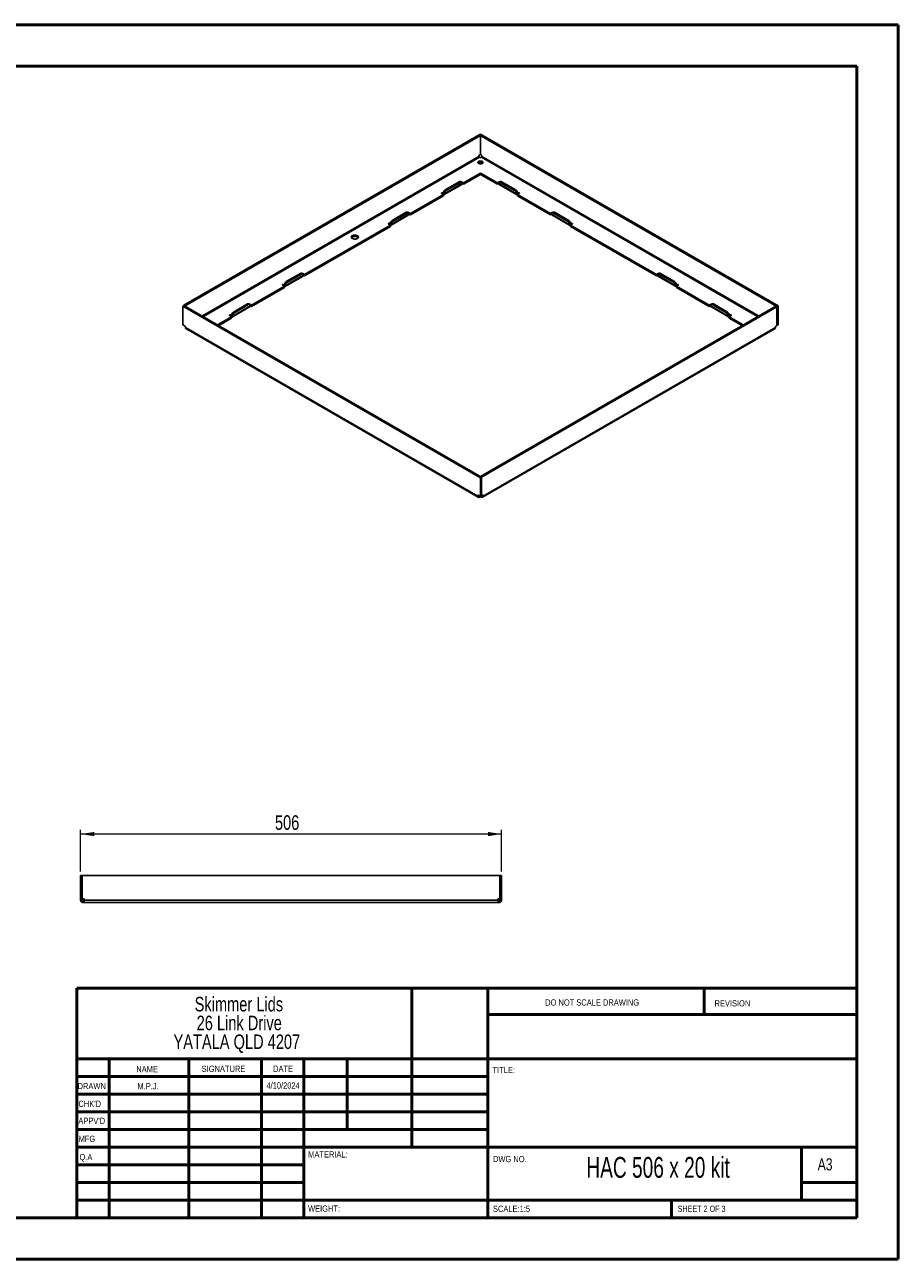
# Paper-space layout 'Sheet2' of a CAD drawing. Header units: millimetres. Extents: x 0 to 420, y 0 to 297.
# Tile 2 of 2: x 210 to 420, y 0 to 297. Entities that reach past the tile are written whole.
import ezdxf

# ---------------------------------------------------------------- set-up
doc = ezdxf.new("R2010")
doc.units = ezdxf.units.MM
doc.styles.add('SLDTEXTSTYLE0', font='TXT', dxfattribs={"width": 0.6875})
doc.styles.add('SLDTEXTSTYLE1', font='TXT', dxfattribs={"width": 0.75})
doc.dimstyles.new('SLDDIMSTYLE1', dxfattribs={"dimtxt": 3.5, "dimasz": 3.302, "dimexe": 0, "dimexo": 0.0625, "dimgap": 0.875, "dimtad": 1, "dimdec": 0, "dimlfac": 5, "dimrnd": 1e-09, "dimzin": 12, "dimdsep": 46, "dimtxsty": 'SLDTEXTSTYLE1', "dimsah": 1, "dimcen": 0.09, "dimadec": 0, "dimazin": 3, "dimtfac": 1, "dimtdec": 0, "dimtofl": 0, "dimtmove": 0, "dimatfit": 3, "dimfxl": 0, "dimfrac": 2, "dimtolj": 1, "dimtzin": 12, "dimarcsym": 0})

# ---------------------------------------------------------------- blocks, each defined once
blk = doc.blocks.new('SW_NOTE_0_1')
at = {"color": 0, "linetype": 'Continuous', "lineweight": 0, "char_height": 3.5, "attachment_point": 2, "style": 'SLDTEXTSTYLE1'}
for s, insert in [('Skimmer Lids', (13.89, 4.51)), ('26 Link Drive', (13.98, -0.01)), ('YATALA QLD 4207', (13.4, -4.54))]:
    blk.add_mtext(s, dxfattribs=dict(at, insert=insert))
blk = doc.blocks.new('_D_2')
at = {"color": 7, "linetype": 'Continuous', "lineweight": 0}
for p, q in [((223.81, 93.51), (223.81, 103.51)), ((325.01, 102.51), (223.81, 102.51)), ((325.01, 93.51), (325.01, 103.51))]:
    blk.add_line(p, q, dxfattribs=at)
at = {"color": 7, "linetype": 'Continuous', "lineweight": 18}
for points in [[(223.81, 102.51), (227.11, 102.01), (227.11, 103.02)], [(325.01, 102.51), (321.71, 103.02), (321.71, 102.01)]]:
    blk.add_solid(points, dxfattribs=at)
at = {"color": 7, "linetype": 'Continuous', "lineweight": 18, "insert": (270.53, 107.03), "char_height": 3.5, "attachment_point": 1, "style": 'SLDTEXTSTYLE1'}
blk.add_mtext('506', dxfattribs=at)

psp = doc.layouts.new('Sheet2')

# ---------------------------------------------------------------- linework, layer by layer
at = {"color": 7, "linetype": 'Continuous', "lineweight": 50}
for p, q in [((0.3793, 297.2148), (420.3793, 297.2148)), ((420.3793, 0.2148), (420.3793, 297.2148)), ((10.3793, 287.2148), (410.3793, 287.2148)), ((410.3793, 287.2148), (410.3793, 10.2148)), ((222.8788, 65.4648), (410.0788, 65.4648)), ((222.8788, 65.4648), (222.8788, 10.2148)), ((303.4788, 65.4648), (303.4788, 27.2148)), ((321.6788, 65.4648), (321.6788, 10.2148)), ((373.6788, 59.0898), (373.6788, 65.4648)), ((410.0788, 59.0898), (321.6788, 59.0898)), ((410.0788, 48.4648), (222.8788, 48.4648)), ((230.6788, 48.4648), (230.6788, 10.2148)), ((249.8698, 48.4648), (249.8698, 10.2148)), ((267.2778, 48.4648), (267.2778, 10.2148)), ((277.4788, 10.2148), (277.4788, 48.4648)), ((287.8788, 31.4648), (287.8788, 48.4648)), ((321.6788, 44.2148), (222.8788, 44.2148)), ((321.6788, 39.9648), (222.8788, 39.9648)), ((321.6788, 35.7148), (222.8788, 35.7148)), ((321.6788, 31.4648), (222.8788, 31.4648)), ((277.4788, 27.2148), (222.8788, 27.2148)), ((277.4788, 27.2148), (410.0788, 27.2148)), ((397.0788, 14.4648), (397.0788, 27.2148)), ((277.4788, 22.9647), (222.8788, 22.9647)), ((277.4788, 18.7148), (222.8788, 18.7148)), ((410.0788, 18.7148), (397.0788, 18.7148)), ((222.8788, 14.4648), (410.3793, 14.4648)), ((365.8788, 10.2148), (365.8788, 14.4648)), ((10.3793, 10.2148), (410.3793, 10.2148)), ((0.3793, 0.2148), (420.3793, 0.2148))]:
    psp.add_line(p, q, dxfattribs=at)
at = {"color": 7, "linetype": 'Continuous', "lineweight": 25}
for p, q in [((319.6406, 270.6887), (248.6612, 229.7132)), ((319.9234, 270.5254), (248.9441, 229.5499)), ((319.9234, 270.5254), (319.6406, 270.6887)), ((319.9446, 270.8479), (319.6618, 270.6846)), ((319.6618, 270.6765), (319.6618, 270.6846)), ((391.1927, 229.3907), (319.6618, 270.6846)), ((319.9234, 265.9853), (319.9234, 270.5254)), ((391.4756, 229.554), (319.9446, 270.8479)), ((319.5841, 265.5202), (253.1025, 227.1411)), ((253.3288, 227.0105), (319.6973, 265.3242)), ((319.5841, 265.7078), (319.5841, 265.5202)), ((319.9234, 265.9853), (319.6549, 265.8303)), ((319.6973, 265.3242), (319.8598, 265.2304)), ((320.2061, 265.8303), (319.9234, 265.9935)), ((320.0012, 265.2304), (320.1637, 265.3242)), ((320.1637, 265.3242), (386.5322, 227.0105)), ((320.2769, 265.5202), (320.2769, 265.7078)), ((386.7585, 227.1411), (320.2769, 265.5202)), ((319.9305, 261.5074), (315.8293, 259.1398)), ((324.0317, 259.1398), (319.9305, 261.5074)), ((319.9305, 261.1808), (319.9305, 261.5074)), ((320.3618, 264.0015), (320.4709, 263.9158)), ((311.2209, 256.3442), (315.4636, 258.7934)), ((315.5464, 258.9766), (311.3038, 256.5273)), ((311.4452, 257.4663), (314.8393, 259.4257)), ((311.7281, 257.303), (315.1222, 259.2624)), ((315.1222, 259.2624), (314.8393, 259.4257)), ((315.4221, 259.2921), (315.1393, 259.4554)), ((315.8293, 259.1398), (315.405, 259.3848)), ((315.405, 259.302), (315.405, 259.3848)), ((315.5464, 259.0174), (315.5464, 258.9766)), ((315.8293, 258.8132), (315.5464, 258.9765)), ((319.9305, 261.1808), (315.8293, 258.8132)), ((315.8293, 258.8132), (315.8293, 259.1398)), ((324.0317, 258.8132), (319.9305, 261.1808)), ((324.456, 259.3848), (324.0317, 259.1398)), ((324.0317, 258.8132), (324.0317, 259.1398)), ((324.3146, 258.9765), (324.0317, 258.8132)), ((324.3146, 258.9766), (324.3146, 259.0174)), ((328.5572, 256.5273), (324.3146, 258.9766)), ((324.3974, 258.7934), (328.6401, 256.3442)), ((324.7217, 259.4554), (324.4389, 259.2921)), ((324.456, 259.302), (324.456, 259.3848)), ((325.0217, 259.4257), (324.7388, 259.2624)), ((324.7388, 259.2624), (328.1329, 257.303)), ((325.0217, 259.4257), (328.4158, 257.4663)), ((311.021, 256.364), (303.1014, 251.7922)), ((311.021, 256.0374), (303.1014, 251.4655)), ((310.5967, 256.609), (311.021, 256.364)), ((311.021, 256.6906), (310.8795, 256.7723)), ((310.8795, 256.4457), (310.8795, 256.7723)), ((311.3038, 256.5682), (311.021, 256.7314)), ((311.021, 256.6906), (311.021, 256.7314)), ((311.3038, 256.5273), (311.021, 256.6906)), ((311.021, 256.364), (311.021, 256.6906)), ((311.021, 256.0374), (311.021, 256.364)), ((311.3038, 256.5273), (311.3038, 256.5682)), ((311.4452, 257.4663), (311.7281, 257.303)), ((328.1329, 257.303), (328.4158, 257.4663)), ((328.84, 256.7314), (328.5572, 256.5682)), ((328.5572, 256.5273), (328.84, 256.6906)), ((328.5572, 256.5682), (328.5572, 256.5273)), ((328.9815, 256.7723), (328.84, 256.6906)), ((328.84, 256.7314), (328.84, 256.6906)), ((328.84, 256.364), (328.84, 256.6906)), ((328.84, 256.364), (329.2643, 256.609)), ((336.7596, 251.7922), (328.84, 256.364)), ((328.84, 256.0374), (328.84, 256.364)), ((336.7596, 251.4655), (328.84, 256.0374)), ((328.9815, 256.4457), (328.9815, 256.7723)), ((298.493, 248.9965), (302.7357, 251.4457)), ((302.8185, 251.6289), (298.5759, 249.1797)), ((298.7173, 250.1186), (302.1114, 252.078)), ((298.7173, 250.1186), (299.0001, 249.9553)), ((299.0001, 249.9553), (302.3943, 251.9147)), ((302.3943, 251.9147), (302.1114, 252.078)), ((302.6942, 251.9444), (302.4114, 252.1077)), ((303.1014, 251.7922), (302.6771, 252.0371)), ((302.6771, 251.9543), (302.6771, 252.0371)), ((302.8185, 251.6697), (302.8185, 251.6289)), ((303.1014, 251.4655), (302.8185, 251.6288)), ((303.1014, 251.4655), (303.1014, 251.7922)), ((337.1839, 252.0371), (336.7596, 251.7922)), ((336.7596, 251.4655), (336.7596, 251.7922)), ((337.0425, 251.6288), (336.7596, 251.4655)), ((337.0425, 251.6289), (337.0425, 251.6697)), ((341.2851, 249.1797), (337.0425, 251.6289)), ((337.1253, 251.4457), (341.368, 248.9965)), ((337.4496, 252.1077), (337.1668, 251.9444)), ((337.1839, 251.9543), (337.1839, 252.0371)), ((337.7496, 252.078), (337.4667, 251.9147)), ((337.4667, 251.9147), (340.8609, 249.9553)), ((337.7496, 252.078), (341.1437, 250.1186)), ((340.8609, 249.9553), (341.1437, 250.1186)), ((298.293, 249.0164), (277.6455, 237.0968)), ((298.293, 248.6898), (277.6455, 236.7702)), ((297.8688, 249.2613), (298.293, 249.0164)), ((298.293, 249.3429), (298.1516, 249.4246)), ((298.1516, 249.098), (298.1516, 249.4246)), ((298.5759, 249.2205), (298.293, 249.3838)), ((298.293, 249.3429), (298.293, 249.3838)), ((298.5759, 249.1797), (298.293, 249.3429)), ((298.293, 249.0164), (298.293, 249.3429)), ((298.293, 248.6898), (298.293, 249.0164)), ((298.5759, 249.1797), (298.5759, 249.2205)), ((341.568, 249.3838), (341.2851, 249.2205)), ((341.2851, 249.1797), (341.568, 249.3429)), ((341.2851, 249.2205), (341.2851, 249.1797)), ((341.7094, 249.4246), (341.568, 249.3429)), ((341.568, 249.3838), (341.568, 249.3429)), ((341.568, 249.0164), (341.568, 249.3429)), ((341.568, 249.0164), (341.9922, 249.2613)), ((362.2155, 237.0968), (341.568, 249.0164)), ((341.568, 248.6898), (341.568, 249.0164)), ((362.2155, 236.7702), (341.568, 248.6898)), ((341.7094, 249.098), (341.7094, 249.4246)), ((272.8372, 234.6476), (272.6958, 234.7292)), ((272.6958, 234.4027), (272.6958, 234.7292)), ((273.12, 234.5251), (272.8372, 234.6884)), ((272.8372, 234.6476), (272.8372, 234.6884)), ((273.12, 234.4843), (272.8372, 234.6476)), ((272.8372, 234.321), (272.8372, 234.6476)), ((273.0372, 234.3012), (277.2798, 236.7504)), ((277.3627, 236.9335), (273.12, 234.4843)), ((273.2615, 235.4233), (276.6556, 237.3826)), ((273.2615, 235.4233), (273.5443, 235.26)), ((273.5443, 235.26), (276.9384, 237.2194)), ((276.9384, 237.2194), (276.6556, 237.3826)), ((277.2384, 237.2491), (276.9555, 237.4124)), ((277.6455, 237.0968), (277.2213, 237.3417)), ((277.2213, 237.259), (277.2213, 237.3417)), ((277.3627, 236.9744), (277.3627, 236.9335)), ((277.6455, 236.7702), (277.3627, 236.9335)), ((277.6455, 236.7702), (277.6455, 237.0968)), ((362.6397, 237.3417), (362.2155, 237.0968)), ((362.2155, 236.7702), (362.2155, 237.0968)), ((362.4983, 236.9335), (362.2155, 236.7702)), ((362.4983, 236.9335), (362.4983, 236.9744)), ((366.741, 234.4843), (362.4983, 236.9335)), ((362.5812, 236.7504), (366.8238, 234.3012)), ((362.9055, 237.4124), (362.6226, 237.2491)), ((362.6397, 237.259), (362.6397, 237.3417)), ((363.2054, 237.3826), (362.9226, 237.2194)), ((362.9226, 237.2194), (366.3167, 235.26)), ((363.2054, 237.3826), (366.5995, 235.4233)), ((366.3167, 235.26), (366.5995, 235.4233)), ((367.0238, 234.6884), (366.741, 234.5251)), ((366.741, 234.4843), (367.0238, 234.6476)), ((367.1652, 234.7292), (367.0238, 234.6476)), ((367.0238, 234.6884), (367.0238, 234.6476)), ((367.0238, 234.321), (367.0238, 234.6476)), ((367.1652, 234.4027), (367.1652, 234.7292)), ((272.8372, 234.321), (264.9176, 229.7491)), ((272.8372, 233.9944), (264.9176, 229.4225)), ((272.4129, 234.566), (272.8372, 234.321)), ((272.8372, 233.9944), (272.8372, 234.321)), ((273.12, 234.4843), (273.12, 234.5251)), ((366.741, 234.5251), (366.741, 234.4843)), ((367.0238, 234.321), (367.4481, 234.566)), ((374.9434, 229.7491), (367.0238, 234.321)), ((367.0238, 233.9944), (367.0238, 234.321)), ((374.9434, 229.4225), (367.0238, 233.9944)), ((248.3854, 229.5377), (248.6683, 229.701)), ((248.3854, 229.5377), (319.9164, 188.2438)), ((248.3854, 224.9976), (248.3854, 229.5377)), ((248.9441, 229.5499), (248.6612, 229.7132)), ((248.6612, 229.7132), (248.6612, 229.6969)), ((248.6683, 229.701), (320.1992, 188.407)), ((248.9441, 229.5418), (248.9441, 229.5499)), ((260.3093, 226.9535), (264.5519, 229.4027)), ((264.6347, 229.5859), (260.3921, 227.1366)), ((260.5335, 228.0756), (263.9276, 230.035)), ((260.8164, 227.9123), (264.2105, 229.8717)), ((264.2105, 229.8717), (263.9276, 230.035)), ((264.5105, 229.9014), (264.2276, 230.0647)), ((264.9176, 229.7491), (264.4933, 229.9941)), ((264.4933, 229.9113), (264.4933, 229.9941)), ((264.6347, 229.6267), (264.6347, 229.5859)), ((264.9176, 229.4225), (264.6347, 229.5858)), ((264.9176, 229.4225), (264.9176, 229.7491)), ((319.9376, 188.5662), (390.9169, 229.5418)), ((320.2204, 188.403), (391.1998, 229.3785)), ((375.3677, 229.9941), (374.9434, 229.7491)), ((374.9434, 229.4225), (374.9434, 229.7491)), ((375.2263, 229.5858), (374.9434, 229.4225)), ((375.2263, 229.5859), (375.2263, 229.6267)), ((379.4689, 227.1366), (375.2263, 229.5859)), ((375.3091, 229.4027), (379.5517, 226.9535)), ((375.6334, 230.0647), (375.3505, 229.9014)), ((375.3677, 229.9113), (375.3677, 229.9941)), ((375.9334, 230.035), (375.6505, 229.8717)), ((375.6505, 229.8717), (379.0446, 227.9123)), ((375.9334, 230.035), (379.3275, 228.0756)), ((390.9169, 229.5418), (391.1998, 229.3785)), ((391.4756, 229.554), (391.1927, 229.3907)), ((391.1927, 229.3826), (391.1927, 229.3907)), ((391.1998, 229.3785), (391.1998, 224.8384)), ((391.4756, 225.0139), (391.4756, 229.554)), ((260.1093, 226.9734), (256.7512, 225.0348)), ((260.1093, 226.6467), (257.0341, 224.8715)), ((259.685, 227.2183), (260.1093, 226.9734)), ((260.1093, 227.2999), (259.9678, 227.3816)), ((259.9678, 227.055), (259.9678, 227.3816)), ((260.3921, 227.1775), (260.1093, 227.3407)), ((260.1093, 227.2999), (260.1093, 227.3407)), ((260.3921, 227.1366), (260.1093, 227.2999)), ((260.1093, 226.9734), (260.1093, 227.2999)), ((260.1093, 226.6467), (260.1093, 226.9734)), ((260.3921, 227.1366), (260.3921, 227.1775)), ((260.5335, 228.0756), (260.8164, 227.9123)), ((379.0446, 227.9123), (379.3275, 228.0756)), ((379.7517, 227.3407), (379.4689, 227.1775)), ((379.4689, 227.1366), (379.7517, 227.2999)), ((379.4689, 227.1775), (379.4689, 227.1366)), ((379.8932, 227.3816), (379.7517, 227.2999)), ((379.7517, 227.3407), (379.7517, 227.2999)), ((379.7517, 226.9734), (379.7517, 227.2999)), ((379.7517, 226.9734), (380.176, 227.2183)), ((383.1098, 225.0348), (379.7517, 226.9734)), ((379.7517, 226.6467), (379.7517, 226.9734)), ((382.8269, 224.8715), (379.7517, 226.6467)), ((379.8932, 227.055), (379.8932, 227.3816)), ((248.9298, 224.6833), (248.3854, 224.9976)), ((249.0005, 224.3732), (249.0005, 224.5608)), ((249.0005, 224.3732), (319.3013, 183.7894)), ((249.1165, 224.1168), (319.4173, 183.533)), ((320.4437, 183.533), (390.7445, 224.1168)), ((390.8605, 224.3732), (320.5597, 183.7894)), ((390.8605, 224.3732), (390.8605, 224.5608)), ((390.9312, 224.6833), (391.1998, 224.8384)), ((391.4756, 225.0139), (391.1998, 224.8547)), ((319.9164, 188.2438), (320.1992, 188.407)), ((319.9164, 183.7036), (319.9164, 188.2438)), ((319.9376, 188.5662), (320.2204, 188.403)), ((319.9376, 188.5581), (319.9376, 188.5662)), ((320.1992, 183.8669), (320.1992, 188.407)), ((320.2204, 188.403), (320.2204, 183.8628)), ((319.3013, 183.9771), (319.372, 184.0179)), ((319.3013, 183.7894), (319.3013, 183.9771)), ((319.3013, 183.7894), (319.5346, 183.9241)), ((319.372, 184.0179), (319.9164, 183.7036)), ((319.6973, 183.5607), (319.6973, 183.8301)), ((319.8598, 183.6545), (319.6973, 183.5607)), ((319.8598, 183.6545), (319.8598, 183.7363)), ((319.9164, 183.7036), (320.1992, 183.8669)), ((320.0012, 183.6545), (320.0012, 183.7526)), ((320.1637, 183.5607), (320.0012, 183.6545)), ((320.1637, 183.5607), (320.1637, 183.8464)), ((320.2204, 183.8628), (320.1992, 183.8751)), ((320.2204, 183.8628), (320.489, 184.0179)), ((320.5597, 183.7894), (320.3264, 183.9241)), ((320.5597, 183.9771), (320.489, 184.0179)), ((320.5597, 183.9771), (320.5597, 183.7894)), ((223.813, 92.514), (224.213, 92.514)), ((223.813, 86.9538), (223.813, 92.514)), ((224.213, 86.9538), (224.213, 92.514)), ((224.223, 92.514), (224.223, 86.9538)), ((224.223, 92.514), (324.603, 92.514)), ((324.603, 92.514), (324.603, 86.9538)), ((324.613, 86.9538), (324.613, 92.514)), ((325.013, 92.514), (324.613, 92.514)), ((325.013, 86.9538), (325.013, 92.514)), ((223.813, 86.9538), (224.213, 86.9538)), ((223.813, 86.8538), (223.813, 86.9538)), ((223.813, 86.8538), (224.213, 86.8538)), ((223.813, 86.624), (223.813, 86.8538)), ((223.813, 86.624), (224.213, 86.624)), ((224.213, 86.8538), (224.213, 86.9538)), ((224.213, 86.624), (224.213, 86.8538)), ((224.223, 86.9538), (224.6028, 86.9538)), ((224.373, 86.064), (224.373, 86.464)), ((224.6028, 86.464), (224.373, 86.464)), ((224.6028, 86.064), (224.6028, 86.464)), ((224.7028, 86.464), (224.6028, 86.464)), ((224.7028, 86.8538), (224.7028, 86.624)), ((324.1232, 86.624), (224.7028, 86.624)), ((324.1232, 86.624), (324.1232, 86.8538)), ((324.2232, 86.464), (324.1232, 86.464)), ((324.2232, 86.9538), (324.603, 86.9538)), ((324.2232, 86.064), (324.2232, 86.464)), ((324.453, 86.464), (324.2232, 86.464)), ((324.453, 86.064), (324.453, 86.464)), ((325.013, 86.9538), (324.613, 86.9538)), ((324.613, 86.8538), (324.613, 86.9538)), ((325.013, 86.8538), (324.613, 86.8538)), ((324.613, 86.624), (324.613, 86.8538)), ((325.013, 86.624), (324.613, 86.624)), ((325.013, 86.8538), (325.013, 86.9538)), ((325.013, 86.624), (325.013, 86.8538)), ((224.6028, 86.064), (224.373, 86.064)), ((224.7028, 86.064), (224.6028, 86.064)), ((324.1232, 86.064), (224.7028, 86.064)), ((324.2232, 86.064), (324.1232, 86.064)), ((324.453, 86.064), (324.2232, 86.064))]:
    psp.add_line(p, q, dxfattribs=at)
at = {"color": 7, "linetype": 'Continuous', "lineweight": 25, "flags": 128}
for points in [[(320.3618, 263.8301), (320.4833, 263.9303), (320.5382, 264.0484), (320.5197, 264.1702), (320.4302, 264.2811), (320.2804, 264.3676), (320.0884, 264.4193), (319.8773, 264.4299), (319.6727, 264.3983), (319.4992, 264.3281), (319.3777, 264.2279), (319.3228, 264.1098), (319.3413, 263.988), (319.4308, 263.8771), (319.5806, 263.7906), (319.7726, 263.739), (319.9837, 263.7283), (320.1883, 263.76), (320.3618, 263.8301)], [(310.8795, 256.7723), (310.8146, 256.7973), (310.7381, 256.8061), (310.6616, 256.7973), (310.5967, 256.7723), (310.5533, 256.7348), (310.5381, 256.6906), (310.5533, 256.6464), (310.5967, 256.609)], [(329.2643, 256.609), (329.3077, 256.6464), (329.3229, 256.6906), (329.3077, 256.7348), (329.2643, 256.7723), (329.1994, 256.7973), (329.1229, 256.8061), (329.0464, 256.7973), (328.9815, 256.7723)], [(290.3411, 245.7694), (290.4923, 245.8877), (290.5764, 246.0264), (290.586, 246.1733), (290.52, 246.3153), (290.3846, 246.4398), (290.1915, 246.5357), (289.9581, 246.5945), (289.7051, 246.6109), (289.4549, 246.5836), (289.2297, 246.5149), (289.0497, 246.411), (288.9307, 246.281), (288.8834, 246.1366), (288.9119, 245.9905), (289.0137, 245.8557), (289.1798, 245.7443), (289.3954, 245.6661), (289.6414, 245.6281), (289.8959, 245.6336), (290.1362, 245.6821), (290.3411, 245.7694)], [(298.1516, 249.4246), (298.0867, 249.4496), (298.0102, 249.4584), (297.9337, 249.4496), (297.8688, 249.4246), (297.8254, 249.3871), (297.8102, 249.3429), (297.8254, 249.2988), (297.8688, 249.2613)], [(341.9922, 249.2613), (342.0356, 249.2988), (342.0508, 249.3429), (342.0356, 249.3871), (341.9922, 249.4246), (341.9273, 249.4496), (341.8508, 249.4584), (341.7743, 249.4496), (341.7094, 249.4246)], [(290.5431, 245.9548), (290.52, 245.9887), (290.3846, 246.1132), (290.1915, 246.2091), (289.9581, 246.2679), (289.7051, 246.2843), (289.4549, 246.257), (289.2297, 246.1883), (289.0497, 246.0844), (288.931, 245.9548)], [(272.6958, 234.7292), (272.6309, 234.7543), (272.5543, 234.763), (272.4778, 234.7543), (272.4129, 234.7292), (272.3696, 234.6918), (272.3543, 234.6476), (272.3696, 234.6034), (272.4129, 234.566)], [(367.4481, 234.566), (367.4914, 234.6034), (367.5067, 234.6476), (367.4914, 234.6918), (367.4481, 234.7292), (367.3832, 234.7543), (367.3067, 234.763), (367.2301, 234.7543), (367.1652, 234.7292)], [(259.9678, 227.3816), (259.903, 227.4066), (259.8264, 227.4154), (259.7499, 227.4066), (259.685, 227.3816), (259.6416, 227.3441), (259.6264, 227.2999), (259.6416, 227.2557), (259.685, 227.2183)], [(380.176, 227.2183), (380.2194, 227.2557), (380.2346, 227.2999), (380.2194, 227.3441), (380.176, 227.3816), (380.1111, 227.4066), (380.0346, 227.4154), (379.958, 227.4066), (379.8932, 227.3816)]]:
    psp.add_lwpolyline(points, dxfattribs=at)
at = {"color": 7, "linetype": 'Continuous', "lineweight": 25}
for centre, radius, start, end in [((319.7377, 265.7008), 0.1537, 122.605478, 177.394522), ((319.9305, 265.3669), 0.1537, 242.609672, 297.390328), ((320.1233, 265.7008), 0.1537, 2.605478, 57.394522), ((319.936, 263.2771), 0.8402, 59.553239, 130.525995), ((315.0151, 259.1803), 0.3018, 65.692881, 125.617577), ((315.2878, 259.0593), 0.262, 350.785963, 129.203285), ((315.2633, 259.1082), 0.3108, 62.868507, 99.823385), ((315.3504, 258.9549), 0.1972, 305.013333, 6.298848), ((324.5732, 259.0593), 0.262, 50.796715, 189.214037), ((324.5106, 258.9549), 0.1972, 173.701152, 234.986667), ((324.5977, 259.1082), 0.3108, 80.176615, 117.131493), ((324.8459, 259.1803), 0.3018, 54.382423, 114.307119), ((311.9421, 256.6895), 0.9221, 122.605478, 177.394522), ((311.1314, 256.4994), 0.1747, 230.796715, 9.214037), ((312.2249, 256.5262), 0.9221, 122.605478, 177.394522), ((327.6361, 256.5262), 0.9221, 2.605478, 57.394522), ((327.9189, 256.6895), 0.9221, 2.605478, 57.394522), ((328.7296, 256.4994), 0.1747, 170.785963, 309.203285), ((299.2142, 249.3418), 0.9221, 122.605478, 177.394522), ((299.497, 249.1786), 0.9221, 122.605478, 177.394522), ((302.2872, 251.8327), 0.3018, 65.692881, 125.617577), ((302.5599, 251.7117), 0.262, 350.785963, 129.203285), ((302.5354, 251.7605), 0.3108, 62.868507, 99.823385), ((302.6225, 251.6072), 0.1972, 305.013333, 6.298848), ((337.3011, 251.7117), 0.262, 50.796715, 189.214037), ((337.2385, 251.6072), 0.1972, 173.701152, 234.986667), ((337.3256, 251.7605), 0.3108, 80.176615, 117.131493), ((337.5738, 251.8327), 0.3018, 54.382423, 114.307119), ((340.364, 249.1786), 0.9221, 2.605478, 57.394522), ((340.6468, 249.3418), 0.9221, 2.605478, 57.394522), ((298.4034, 249.1517), 0.1747, 230.796715, 9.214037), ((341.4576, 249.1517), 0.1747, 170.785963, 309.203285), ((273.7583, 234.6465), 0.9221, 122.605478, 177.394522), ((274.0412, 234.4832), 0.9221, 122.605478, 177.394522), ((276.8313, 237.1373), 0.3018, 65.692881, 125.617577), ((277.104, 237.0163), 0.262, 350.785963, 129.203285), ((277.0795, 237.0652), 0.3108, 62.868507, 99.823385), ((277.1667, 236.9119), 0.1972, 305.013333, 6.298848), ((362.757, 237.0163), 0.262, 50.796715, 189.214037), ((362.6943, 236.9119), 0.1972, 173.701152, 234.986667), ((362.7815, 237.0652), 0.3108, 80.176615, 117.131493), ((363.0297, 237.1373), 0.3018, 54.382423, 114.307119), ((365.8198, 234.4832), 0.9221, 2.605478, 57.394522), ((366.1027, 234.6465), 0.9221, 2.605478, 57.394522), ((272.9476, 234.4563), 0.1747, 230.796715, 9.214037), ((366.9134, 234.4563), 0.1747, 170.785963, 309.203285), ((264.1034, 229.7896), 0.3018, 65.692881, 125.617577), ((264.3761, 229.6686), 0.262, 350.785963, 129.203285), ((264.3516, 229.7175), 0.3108, 62.868507, 99.823385), ((264.4387, 229.5642), 0.1972, 305.013333, 6.298848), ((375.4849, 229.6686), 0.262, 50.796715, 189.214037), ((375.4223, 229.5642), 0.1972, 173.701152, 234.986667), ((375.5094, 229.7175), 0.3108, 80.176615, 117.131493), ((375.7576, 229.7896), 0.3018, 54.382423, 114.307119), ((261.0304, 227.2988), 0.9221, 122.605478, 177.394522), ((260.2197, 227.1087), 0.1747, 230.796715, 9.214037), ((261.3132, 227.1355), 0.9221, 122.605478, 177.394522), ((378.5478, 227.1355), 0.9221, 2.605478, 57.394522), ((378.8306, 227.2988), 0.9221, 2.605478, 57.394522), ((379.6413, 227.1087), 0.1747, 170.785963, 309.203285), ((248.847, 224.5539), 0.1537, 2.605478, 57.394522), ((391.014, 224.5539), 0.1537, 122.605478, 177.394522), ((319.3444, 183.9841), 0.0437, 50.796715, 189.214037), ((319.9305, 183.5181), 0.1537, 62.609672, 117.390328), ((320.5166, 183.9841), 0.0437, 350.785963, 129.203285), ((224.6028, 86.8538), 0.1, 0, 90), ((324.2232, 86.8538), 0.1, 90, 180)]:
    psp.add_arc(centre, radius, start, end, dxfattribs=at)
for points, knots in [([(319.6973, 265.3242), (319.6677, 265.3413), (319.6382, 265.3724), (319.5963, 265.4449), (319.5841, 265.486), (319.5841, 265.5202)], [0, 0, 0, 0, 0.5, 0.5, 1, 1, 1, 1]), ([(320.2769, 265.5202), (320.2769, 265.486), (320.2647, 265.4449), (320.2228, 265.3724), (320.1933, 265.3413), (320.1637, 265.3242)], [0, 0, 0, 0, 0.5, 0.5, 1, 1, 1, 1]), ([(249.1165, 224.1168), (249.1165, 224.1168), (249.0737, 224.1251), (249.0208, 224.2094), (249.0073, 224.3186), (249.0005, 224.3732)], [0, 0, 0, 0, 0.000102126, 0.500051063, 1, 1, 1, 1]), ([(390.8605, 224.3732), (390.8537, 224.3186), (390.8402, 224.2094), (390.7873, 224.1251), (390.7445, 224.1168), (390.7445, 224.1168)], [0, 0, 0, 0, 0.49994894, 0.99989787, 1, 1, 1, 1]), ([(319.3013, 183.7894), (319.3013, 183.7295), (319.3116, 183.6757), (319.3513, 183.588), (319.3806, 183.5542), (319.4539, 183.5119), (319.4979, 183.5033), (319.5936, 183.5128), (319.6454, 183.5308), (319.6973, 183.5607)], [0, 0, 0, 0, 0.25, 0.25, 0.5, 0.5, 0.75, 0.75, 1, 1, 1, 1]), ([(320.1637, 183.5607), (320.2156, 183.5308), (320.2674, 183.5128), (320.3631, 183.5033), (320.4071, 183.5119), (320.4804, 183.5542), (320.5097, 183.588), (320.5494, 183.6757), (320.5597, 183.7295), (320.5597, 183.7894)], [0, 0, 0, 0, 0.25, 0.25, 0.5, 0.5, 0.75, 0.75, 1, 1, 1, 1]), ([(223.813, 86.624), (223.813, 86.5507), (223.8276, 86.4774), (223.8837, 86.342), (223.9252, 86.2799), (224.0289, 86.1762), (224.091, 86.1347), (224.2264, 86.0786), (224.2997, 86.064), (224.373, 86.064)], [0, 0, 0, 0, 0.25, 0.25, 0.5, 0.5, 0.75, 0.75, 1, 1, 1, 1]), ([(224.213, 86.624), (224.213, 86.5821), (224.2302, 86.5405), (224.2895, 86.4812), (224.3311, 86.464), (224.373, 86.464)], [0, 0, 0, 0, 0.5, 0.5, 1, 1, 1, 1]), ([(224.7028, 86.064), (224.7028, 86.064), (224.7028, 86.0786), (224.7028, 86.1347), (224.7028, 86.1762), (224.7028, 86.2799), (224.7028, 86.342), (224.7028, 86.4774), (224.7028, 86.5507), (224.7028, 86.624)], [0, 0, 0, 0, 0.25, 0.25, 0.5, 0.5, 0.75, 0.75, 1, 1, 1, 1]), ([(324.1232, 86.624), (324.1232, 86.5507), (324.1232, 86.4774), (324.1232, 86.342), (324.1232, 86.2799), (324.1232, 86.1762), (324.1232, 86.1347), (324.1232, 86.0786), (324.1232, 86.064), (324.1232, 86.064)], [0, 0, 0, 0, 0.25, 0.25, 0.5, 0.5, 0.75, 0.75, 1, 1, 1, 1]), ([(324.453, 86.464), (324.4949, 86.464), (324.5365, 86.4812), (324.5958, 86.5405), (324.613, 86.5821), (324.613, 86.624)], [0, 0, 0, 0, 0.5, 0.5, 1, 1, 1, 1]), ([(324.453, 86.064), (324.5263, 86.064), (324.5996, 86.0786), (324.735, 86.1347), (324.7971, 86.1762), (324.9008, 86.2799), (324.9423, 86.342), (324.9984, 86.4774), (325.013, 86.5507), (325.013, 86.624)], [0, 0, 0, 0, 0.25, 0.25, 0.5, 0.5, 0.75, 0.75, 1, 1, 1, 1])]:
    psp.add_open_spline(points, degree=3, knots=knots, dxfattribs=at)

# ---------------------------------------------------------------- block references
at = {"color": 7, "linetype": 'Continuous', "lineweight": 0}
psp.add_blockref('SW_NOTE_0_1', (247.9727, 58.8388), dxfattribs=at)

# ---------------------------------------------------------------- texts
for s, insert, char_height, attachment_point, style in [('DO NOT SCALE DRAWING', (335.4935, 62.7478), 1.5, 1, 'SLDTEXTSTYLE1'), ('REVISION', (376.2064, 62.5497), 1.5, 1, 'SLDTEXTSTYLE1'), ('NAME', (237.2011, 46.7163), 1.5, 1, 'SLDTEXTSTYLE1'), ('SIGNATURE', (252.9124, 46.7765), 1.5, 1, 'SLDTEXTSTYLE1'), ('DATE', (270.0935, 46.791), 1.5, 1, 'SLDTEXTSTYLE1'), ('TITLE:', (322.835, 46.4931), 1.5, 1, 'SLDTEXTSTYLE1'), ('DRAWN', (223.091, 42.6445), 1.5, 1, 'SLDTEXTSTYLE1'), ('M.P.J.', (240.0366, 42.5981), 1.4986, 2, 'SLDTEXTSTYLE1'), ('4/10/2024', (272.4912, 42.7739), 1.4986, 2, 'SLDTEXTSTYLE1'), ("CHK'D", (223.2893, 38.3692), 1.5, 1, 'SLDTEXTSTYLE1'), ("APPV'D", (223.2806, 34.2791), 1.5, 1, 'SLDTEXTSTYLE1'), ('MFG', (223.334, 29.9485), 1.5, 1, 'SLDTEXTSTYLE1'), ('Q.A', (223.5479, 25.5644), 1.5, 1, 'SLDTEXTSTYLE1'), ('MATERIAL:', (278.5247, 26.2008), 1.5, 1, 'SLDTEXTSTYLE1'), ('DWG NO.', (322.9528, 25.0834), 1.5, 1, 'SLDTEXTSTYLE1'), ('HAC 506 x 20 kit', (362.6326, 24.8313), 5, 2, 'SLDTEXTSTYLE0'), ('A3', (400.9998, 24.5152), 2.91042, 1, 'SLDTEXTSTYLE1'), ('WEIGHT:', (278.4967, 13.1641), 1.4986, 1, 'SLDTEXTSTYLE1'), ('SCALE:1:5', (322.9528, 13.1149), 1.5, 1, 'SLDTEXTSTYLE1'), ('SHEET 2 OF 3', (367.3571, 13.1149), 1.5, 1, 'SLDTEXTSTYLE0')]:
    psp.add_mtext(s, dxfattribs=dict(at, insert=insert, char_height=char_height, attachment_point=attachment_point, style=style))

# ---------------------------------------------------------------- dimensions: what is measured, and where the dimension line sits
at = {"color": 7, "linetype": 'Continuous', "lineweight": 18}
dim = psp.add_linear_dim(base=(223.813, 102.514), p1=(325.013, 92.514), p2=(223.813, 92.514), angle=0, dimstyle='SLDDIMSTYLE1', dxfattribs=at)
dim.commit()
dim.dimension.update_dxf_attribs({"geometry": '_D_2', "text_midpoint": (274.413, 102.514), "dimtype": 160})

doc.saveas('drawing.dxf')
